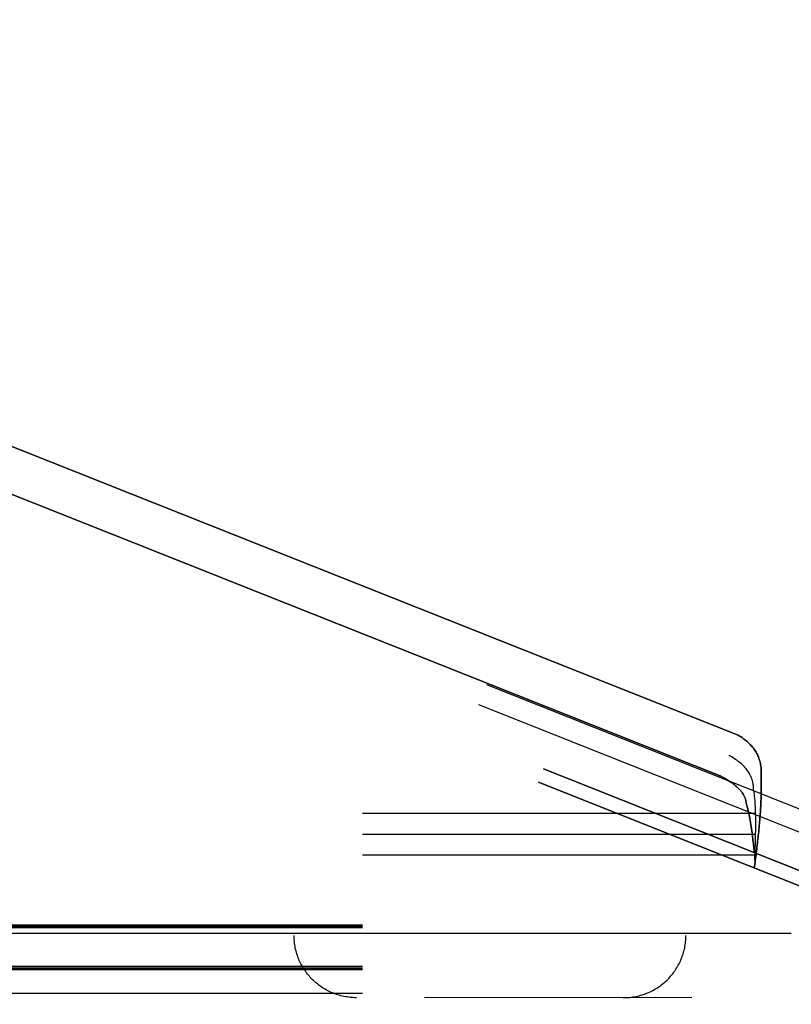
# Model space of a CAD drawing. Header units: millimetres. Extents: x -630 to 192, y -7 to 1615.
# Tile 184 of 249: x -490 to -466, y 1520 to 1551. Entities that reach past the tile are written whole.
import ezdxf

# ---------------------------------------------------------------- set-up
doc = ezdxf.new("R2010")
doc.units = ezdxf.units.MM
doc.header["$MEASUREMENT"] = 0
doc.layers.add('OVIDIO 160x80x72h', color=7, linetype='Continuous')

msp = doc.modelspace()

# ---------------------------------------------------------------- linework, layer by layer
at = {"layer": 'OVIDIO 160x80x72h', "extrusion": (0.202852, -0.108979, 0.973126)}
for points in [[(1126.147, 1420.555), (1126.147, 1259.899)], [(1126.147, 1259.899), (1126.147, 1420.555)], [(1125.851, 1420.555), (1125.851, 1259.899)], [(1125.556, 1420.555), (1125.556, 1259.899)], [(1125.556, 1259.899), (1125.556, 1420.555)], [(1123.721, 1269.409), (1123.721, 1279.401)], [(1123.13, 1279.401), (1123.13, 1269.409)], [(1122.539, 1279.401), (1122.539, 1269.409)]]:
    msp.add_lwpolyline(points, dxfattribs=at)
at = {"layer": 'OVIDIO 160x80x72h', "extrusion": (-0.114881, 0.045678, 0.992329)}
for points in [[(-1246.023, -905.966), (-1246.023, -1014.881)], [(-1245.335, -905.965), (-1245.335, -1014.881)], [(-1244.191, -905.312), (-1244.191, -1012.168)], [(-1244.191, -1012.168), (-1244.191, -905.312)], [(-1243.735, -1012.168), (-1243.735, -905.312)], [(-1243.735, -905.312), (-1243.735, -1012.168)]]:
    msp.add_lwpolyline(points, dxfattribs=at)
at = {"layer": 'OVIDIO 160x80x72h', "extrusion": (0.202866, -0.108989, 0.973122)}
for points in [[(1125.139, 1336.796), (1125.139, 1279.415)], [(1125.139, 1279.415), (1125.139, 1336.796)], [(1124.426, 1279.415), (1124.426, 1336.796)], [(1126.937, 1279.314), (1126.937, 1269.524)], [(1126.937, 1269.524), (1126.937, 1279.314)], [(1126.224, 1269.524), (1126.224, 1279.314)], [(1125.511, 1269.524), (1125.511, 1279.314)], [(1125.511, 1279.314), (1125.511, 1269.524)], [(1125.139, 1261.379), (1125.139, 1269.423)], [(1125.139, 1269.423), (1125.139, 1261.379)], [(1124.426, 1261.379), (1124.426, 1269.423)], [(1123.713, 1269.423), (1123.713, 1261.379)], [(1123.713, 1261.379), (1123.713, 1269.423)]]:
    msp.add_lwpolyline(points, dxfattribs=at)
at = {"layer": 'OVIDIO 160x80x72h', "extrusion": (0.202871, -0.108992, 0.973121)}
for points in [[(1123.711, 1279.42), (1123.711, 1336.801)], [(1123.711, 1336.801), (1123.711, 1279.42)]]:
    msp.add_lwpolyline(points, dxfattribs=at)
at = {"layer": 'OVIDIO 160x80x72h', "extrusion": (-0.058152, 0.986824, -0.150988)}
for points in [[(391.625, 913.241), (389.519, 918.635)], [(389.519, 918.635), (391.625, 913.241)], [(389.847, 918.763), (391.953, 913.369)]]:
    msp.add_lwpolyline(points, dxfattribs=at)
at = {"layer": 'OVIDIO 160x80x72h', "extrusion": (0.12261, 0.276089, 0.953279)}
for points in [[(1063.481, -944.96), (1063.481, -943.46)], [(1063.481, -943.46), (1063.481, -944.96)], [(1064.23, -943.46), (1064.23, -944.96)], [(1064.978, -943.46), (1064.978, -944.96)], [(1064.978, -944.96), (1064.978, -943.46)], [(1058.731, -943.46), (1058.731, -944.96)], [(1053.981, -944.96), (1053.981, -943.46)], [(1053.981, -943.46), (1053.981, -944.96)], [(1054.631, -943.46), (1054.631, -944.96)], [(1055.282, -944.96), (1055.282, -943.46)], [(1055.282, -943.46), (1055.282, -944.96)], [(1051.379, -943.46), (1051.379, -944.96)], [(1047.476, -943.46), (1047.476, -944.96)], [(1047.476, -944.96), (1047.476, -943.46)]]:
    msp.add_lwpolyline(points, dxfattribs=at)
at = {"layer": 'OVIDIO 160x80x72h', "extrusion": (0.046296, -0.021464, 0.998697)}
for points in [[(1191.843, 1107.331), (1191.843, 1117.373)], [(1190.357, 1107.364), (1190.357, 1117.413)]]:
    msp.add_lwpolyline(points, dxfattribs=at)
at = {"layer": 'OVIDIO 160x80x72h', "extrusion": (-0.058151, 0.986824, -0.150984)}
for points in [[(390.176, 918.886), (392.28, 913.494)], [(392.28, 913.494), (390.176, 918.886)]]:
    msp.add_lwpolyline(points, dxfattribs=at)
at = {"layer": 'OVIDIO 160x80x72h', "extrusion": (-0.058564, 0.985466, -0.159457)}
for points in [[(391.502, 925.839), (391.503, 925.837)], [(391.503, 925.837), (391.502, 925.839)]]:
    msp.add_lwpolyline(points, dxfattribs=at)
at = {"layer": 'OVIDIO 160x80x72h', "extrusion": (1, 0, 0)}
for points in [[(1535.339, 685.65), (1533.997, 688.333)], [(1533.038, 684.499), (1531.696, 687.183)], [(1529.395, 686.032), (1530.737, 683.349)], [(1524.487, 683.578), (1525.829, 680.895)], [(1522.251, 679.106), (1525.829, 680.895)], [(1525.829, 680.895), (1524.487, 683.578)], [(1524.487, 683.578), (1525.829, 680.895)], [(1525.829, 680.895), (1524.487, 683.578)], [(1525.158, 682.236), (1521.491, 680.403)], [(1524.889, 678.748), (1524.85, 678.729), (1524.809, 678.71), (1524.767, 678.692), (1524.725, 678.675), (1524.682, 678.659), (1524.638, 678.643), (1524.594, 678.629), (1524.549, 678.615), (1524.503, 678.603), (1524.457, 678.591), (1524.41, 678.581), (1524.363, 678.571), (1524.315, 678.563), (1524.266, 678.555), (1524.217, 678.549), (1524.168, 678.544), (1524.119, 678.541), (1524.069, 678.538), (1524.018, 678.537), (1523.968, 678.537), (1523.917, 678.538), (1523.867, 678.541), (1523.816, 678.545), (1523.765, 678.55), (1523.714, 678.557), (1523.663, 678.565), (1523.612, 678.574), (1523.562, 678.584), (1523.512, 678.596), (1523.462, 678.609), (1523.412, 678.624), (1523.363, 678.64), (1523.314, 678.657), (1523.265, 678.675), (1523.217, 678.694), (1523.17, 678.715), (1523.123, 678.737), (1523.077, 678.76), (1523.032, 678.784), (1522.987, 678.809), (1522.943, 678.836), (1522.9, 678.863), (1522.858, 678.892), (1522.817, 678.921), (1522.776, 678.951), (1522.737, 678.982), (1522.698, 679.014), (1522.661, 679.047), (1522.625, 679.08), (1522.589, 679.115), (1522.555, 679.149), (1522.521, 679.185), (1522.489, 679.221), (1522.458, 679.257), (1522.428, 679.294), (1522.399, 679.332), (1522.371, 679.37), (1522.344, 679.408), (1522.318, 679.447), (1522.294, 679.485), (1522.27, 679.524), (1522.248, 679.564), (1522.226, 679.603), (1522.206, 679.643)], [(1522.206, 679.643), (1522.226, 679.603), (1522.248, 679.564), (1522.27, 679.524), (1522.294, 679.485), (1522.318, 679.447), (1522.344, 679.408), (1522.371, 679.37), (1522.399, 679.332), (1522.428, 679.294), (1522.458, 679.257), (1522.489, 679.221), (1522.521, 679.185), (1522.555, 679.149), (1522.589, 679.115), (1522.625, 679.08), (1522.661, 679.047), (1522.698, 679.014), (1522.737, 678.982), (1522.776, 678.951), (1522.817, 678.921), (1522.858, 678.892), (1522.9, 678.863), (1522.943, 678.836), (1522.987, 678.809), (1523.032, 678.784), (1523.077, 678.76), (1523.123, 678.737), (1523.17, 678.715), (1523.217, 678.694), (1523.265, 678.675), (1523.314, 678.657), (1523.363, 678.64), (1523.412, 678.624), (1523.462, 678.609), (1523.512, 678.596), (1523.562, 678.584), (1523.612, 678.574), (1523.663, 678.565), (1523.714, 678.557), (1523.765, 678.55), (1523.816, 678.545), (1523.867, 678.541), (1523.917, 678.538), (1523.968, 678.537), (1524.018, 678.537), (1524.069, 678.538), (1524.119, 678.541), (1524.168, 678.544), (1524.217, 678.549), (1524.266, 678.555), (1524.315, 678.563), (1524.363, 678.571), (1524.41, 678.581), (1524.457, 678.591), (1524.503, 678.603), (1524.549, 678.615), (1524.594, 678.629), (1524.638, 678.643), (1524.682, 678.659), (1524.725, 678.675), (1524.767, 678.692), (1524.809, 678.71), (1524.85, 678.729), (1524.889, 678.748)], [(1524.487, 683.578), (1520.909, 681.789)], [(1523.995, 679.978), (1522.653, 682.661)], [(1522.161, 679.061), (1522.251, 679.106)], [(1522.251, 679.106), (1522.161, 679.061)], [(1522.161, 679.061), (1522.082, 679.022), (1522, 678.985), (1521.917, 678.949), (1521.833, 678.915), (1521.747, 678.882), (1521.659, 678.852), (1521.571, 678.823), (1521.481, 678.795), (1521.389, 678.77), (1521.297, 678.747), (1521.203, 678.726), (1521.108, 678.707), (1521.012, 678.69), (1520.915, 678.676), (1520.817, 678.664), (1520.719, 678.654), (1520.62, 678.647), (1520.52, 678.642), (1520.419, 678.639), (1520.318, 678.639), (1520.217, 678.642), (1520.116, 678.647), (1520.014, 678.655), (1519.912, 678.665), (1519.81, 678.679), (1519.709, 678.694), (1519.607, 678.713), (1519.506, 678.734), (1519.406, 678.757), (1519.306, 678.784), (1519.206, 678.813), (1519.108, 678.844), (1519.01, 678.878), (1518.913, 678.915), (1518.817, 678.954), (1518.723, 678.995), (1518.629, 679.039), (1518.537, 679.085), (1518.446, 679.133), (1518.357, 679.184), (1518.269, 679.237), (1518.183, 679.291), (1518.099, 679.348), (1518.016, 679.407), (1517.935, 679.467), (1517.856, 679.529), (1517.78, 679.593), (1517.705, 679.659), (1517.632, 679.726), (1517.561, 679.794), (1517.492, 679.864), (1517.425, 679.935), (1517.361, 680.007), (1517.298, 680.08), (1517.238, 680.154), (1517.18, 680.229), (1517.124, 680.305), (1517.071, 680.381), (1517.019, 680.458), (1516.97, 680.536), (1516.923, 680.614), (1516.878, 680.692), (1516.835, 680.771), (1516.795, 680.85)], [(1520.82, 681.744), (1522.161, 679.061)], [(1516.795, 680.85), (1516.835, 680.771), (1516.878, 680.692), (1516.923, 680.614), (1516.97, 680.536), (1517.019, 680.458), (1517.071, 680.381), (1517.124, 680.305), (1517.18, 680.229), (1517.238, 680.154), (1517.298, 680.08), (1517.361, 680.007), (1517.425, 679.935), (1517.492, 679.864), (1517.561, 679.794), (1517.632, 679.726), (1517.705, 679.659), (1517.78, 679.593), (1517.856, 679.529), (1517.935, 679.467), (1518.016, 679.407), (1518.099, 679.348), (1518.183, 679.291), (1518.269, 679.237), (1518.357, 679.184), (1518.446, 679.133), (1518.537, 679.085), (1518.629, 679.039), (1518.723, 678.995), (1518.817, 678.954), (1518.913, 678.915), (1519.01, 678.878), (1519.108, 678.844), (1519.206, 678.813), (1519.306, 678.784), (1519.406, 678.757), (1519.506, 678.734), (1519.607, 678.713), (1519.709, 678.694), (1519.81, 678.679), (1519.912, 678.665), (1520.014, 678.655), (1520.116, 678.647), (1520.217, 678.642), (1520.318, 678.639), (1520.419, 678.639), (1520.52, 678.642), (1520.62, 678.647), (1520.719, 678.654), (1520.817, 678.664), (1520.915, 678.676), (1521.012, 678.69), (1521.108, 678.707), (1521.203, 678.726), (1521.297, 678.747), (1521.389, 678.77), (1521.481, 678.795), (1521.571, 678.823), (1521.659, 678.852), (1521.747, 678.882), (1521.833, 678.915), (1521.917, 678.949), (1522, 678.985), (1522.082, 679.022), (1522.161, 679.061)], [(1522.161, 679.061), (1520.82, 681.744)], [(1521.267, 680.85), (1518.169, 679.301)], [(1520.909, 681.789), (1520.82, 681.744)], [(1520.82, 681.744), (1520.909, 681.789)], [(1519.478, 682.192), (1519.488, 682.172), (1519.499, 682.152), (1519.51, 682.133), (1519.522, 682.113), (1519.534, 682.094), (1519.547, 682.074), (1519.561, 682.055), (1519.574, 682.036), (1519.589, 682.018), (1519.604, 681.999), (1519.62, 681.981), (1519.636, 681.963), (1519.652, 681.945), (1519.67, 681.928), (1519.687, 681.911), (1519.706, 681.894), (1519.724, 681.877), (1519.744, 681.861), (1519.763, 681.846), (1519.783, 681.831), (1519.804, 681.816), (1519.825, 681.802), (1519.847, 681.788), (1519.869, 681.775), (1519.891, 681.762), (1519.914, 681.75), (1519.937, 681.739), (1519.96, 681.728), (1519.984, 681.718), (1520.008, 681.708), (1520.032, 681.699), (1520.056, 681.69), (1520.081, 681.682), (1520.106, 681.675), (1520.131, 681.669), (1520.156, 681.663), (1520.181, 681.657), (1520.207, 681.653), (1520.232, 681.649), (1520.257, 681.646), (1520.283, 681.643), (1520.308, 681.641), (1520.334, 681.64), (1520.359, 681.639), (1520.384, 681.639), (1520.409, 681.64), (1520.434, 681.641), (1520.459, 681.643), (1520.484, 681.645), (1520.508, 681.648), (1520.532, 681.652), (1520.556, 681.656), (1520.58, 681.661), (1520.604, 681.666), (1520.627, 681.672), (1520.65, 681.678), (1520.672, 681.685), (1520.694, 681.692), (1520.716, 681.7), (1520.738, 681.708), (1520.759, 681.716), (1520.779, 681.725), (1520.8, 681.735), (1520.82, 681.744)], [(1520.82, 681.744), (1520.8, 681.735), (1520.779, 681.725), (1520.759, 681.716), (1520.738, 681.708), (1520.716, 681.7), (1520.694, 681.692), (1520.672, 681.685), (1520.65, 681.678), (1520.627, 681.672), (1520.604, 681.666), (1520.58, 681.661), (1520.556, 681.656), (1520.532, 681.652), (1520.508, 681.648), (1520.484, 681.645), (1520.459, 681.643), (1520.434, 681.641), (1520.409, 681.64), (1520.384, 681.639), (1520.359, 681.639), (1520.334, 681.64), (1520.308, 681.641), (1520.283, 681.643), (1520.257, 681.646), (1520.232, 681.649), (1520.207, 681.653), (1520.181, 681.657), (1520.156, 681.663), (1520.131, 681.669), (1520.106, 681.675), (1520.081, 681.682), (1520.056, 681.69), (1520.032, 681.699), (1520.008, 681.708), (1519.984, 681.718), (1519.96, 681.728), (1519.937, 681.739), (1519.914, 681.75), (1519.891, 681.762), (1519.869, 681.775), (1519.847, 681.788), (1519.825, 681.802), (1519.804, 681.816), (1519.783, 681.831), (1519.763, 681.846), (1519.744, 681.861), (1519.724, 681.877), (1519.706, 681.894), (1519.687, 681.911), (1519.67, 681.928), (1519.652, 681.945), (1519.636, 681.963), (1519.62, 681.981), (1519.604, 681.999), (1519.589, 682.018), (1519.574, 682.036), (1519.561, 682.055), (1519.547, 682.074), (1519.534, 682.094), (1519.522, 682.113), (1519.51, 682.133), (1519.499, 682.152), (1519.488, 682.172), (1519.478, 682.192)], [(1520.133, 678.646), (1518.584, 681.744)]]:
    msp.add_lwpolyline(points, dxfattribs=at)
at = {"layer": 'OVIDIO 160x80x72h', "extrusion": (-0.058701, 0.984053, -0.167909)}
for points in [[(382.221, 934.728), (380.283, 940.185)], [(380.283, 940.185), (382.221, 934.728)], [(382.55, 934.845), (380.611, 940.301)]]:
    msp.add_lwpolyline(points, dxfattribs=at)
at = {"layer": 'OVIDIO 160x80x72h', "extrusion": (0.38691, 0.87123, -0.30209)}
for points in [[(1053.981, 1021.459), (1055.281, 1015.818), (1055.282, 1015.816)], [(1055.282, 1015.816), (1055.281, 1015.818), (1053.981, 1021.459)]]:
    msp.add_lwpolyline(points, dxfattribs=at)
at = {"layer": 'OVIDIO 160x80x72h', "extrusion": (0.925924, -0.315264, 0.208021)}
msp.add_lwpolyline([(1295.801, 859.965), (1294.518, 860.749)], dxfattribs=at)
at = {"layer": 'OVIDIO 160x80x72h', "extrusion": (0.947935, -0.180645, 0.262271)}
for points in [[(1411.732, 852.346), (1412.613, 851.133)], [(1412.613, 851.133), (1411.732, 852.346)], [(1412.613, 851.133), (1412.493, 851.299)]]:
    msp.add_lwpolyline(points, dxfattribs=at)
at = {"layer": 'OVIDIO 160x80x72h'}
for points in [[(-479.438, 1525.829), (-466.871, 1525.829)], [(-479.438, 1525.158), (-466.871, 1525.158)], [(-466.871, 1524.487), (-479.438, 1524.487)], [(-514.438, 1522.251), (-479.438, 1522.251)], [(-479.438, 1522.206), (-514.438, 1522.206)], [(-514.438, 1522.161), (-479.438, 1522.161)], [(-479.438, 1522.161), (-514.438, 1522.161)], [(-528.938, 1521.983), (-465.689, 1521.983)], [(-479.438, 1520.909), (-514.438, 1520.909)], [(-479.438, 1520.865), (-514.438, 1520.865)], [(-479.438, 1520.82), (-514.438, 1520.82)], [(-514.438, 1520.82), (-479.438, 1520.82)], [(-514.438, 1520.056), (-479.438, 1520.056)]]:
    msp.add_lwpolyline(points, dxfattribs=at)
at = {"layer": 'OVIDIO 160x80x72h', "extrusion": (-2.56846e-05, 1, 8.30777e-08)}
for points in [[(481.405, 679.867), (512.405, 679.967)], [(512.403, 680.676), (481.403, 680.576)], [(481.403, 680.576), (512.403, 680.676)], [(481.407, 679.158), (512.407, 679.258)], [(512.407, 679.258), (481.407, 679.158)], [(468.832, 680.777), (477.402, 680.805)], [(477.402, 680.805), (468.832, 680.777)], [(477.397, 682.392), (468.827, 682.364)], [(468.827, 682.364), (477.397, 682.392)]]:
    msp.add_lwpolyline(points, dxfattribs=at)
at = {"layer": 'OVIDIO 160x80x72h', "extrusion": (0.999995, -0.000995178, -0.002882)}
for points in [[(1524.252, 677.763), (1524.742, 679.181)], [(1524.742, 679.181), (1524.252, 677.763)], [(1523.7, 677.954), (1524.189, 679.372)], [(1523.609, 677.985), (1524.099, 679.403)], [(1524.099, 679.403), (1523.609, 677.985)], [(1522.364, 678.415), (1522.853, 679.833)], [(1522.853, 679.833), (1522.364, 678.415)], [(1522.289, 678.441), (1522.779, 679.859)], [(1521.66, 678.658), (1522.15, 680.076)]]:
    msp.add_lwpolyline(points, dxfattribs=at)
at = {"layer": 'OVIDIO 160x80x72h', "extrusion": (0.003049, 0.326394, 0.945229)}
for points in [[(495.668, -1215.224), (495.618, -1215.224), (495.568, -1215.223), (495.518, -1215.22), (495.468, -1215.216), (495.417, -1215.211), (495.367, -1215.204), (495.318, -1215.197), (495.268, -1215.188), (495.219, -1215.178), (495.17, -1215.166), (495.121, -1215.154), (495.073, -1215.14), (495.025, -1215.125), (494.978, -1215.108), (494.931, -1215.091), (494.885, -1215.073), (494.839, -1215.053), (494.794, -1215.033), (494.75, -1215.011), (494.706, -1214.988), (494.663, -1214.965), (494.621, -1214.94), (494.58, -1214.915), (494.539, -1214.889), (494.5, -1214.862), (494.461, -1214.834), (494.423, -1214.805), (494.386, -1214.776), (494.35, -1214.746), (494.315, -1214.715), (494.281, -1214.684), (494.248, -1214.652), (494.216, -1214.62), (494.184, -1214.587), (494.153, -1214.552), (494.122, -1214.517), (494.092, -1214.48), (494.063, -1214.443), (494.034, -1214.405), (494.006, -1214.366), (493.979, -1214.326), (493.953, -1214.285), (493.928, -1214.244), (493.903, -1214.201), (493.88, -1214.158), (493.857, -1214.114), (493.836, -1214.07), (493.815, -1214.025), (493.796, -1213.979), (493.778, -1213.932), (493.761, -1213.885), (493.745, -1213.838), (493.73, -1213.79), (493.716, -1213.741), (493.704, -1213.693), (493.693, -1213.644), (493.683, -1213.594), (493.674, -1213.544), (493.667, -1213.495), (493.661, -1213.445), (493.656, -1213.395), (493.652, -1213.344), (493.65, -1213.294), (493.648, -1213.244)], [(495.668, -1215.224), (495.624, -1215.224), (495.579, -1215.223), (495.534, -1215.221), (495.488, -1215.218), (495.443, -1215.214), (495.397, -1215.208), (495.35, -1215.202), (495.304, -1215.194), (495.257, -1215.186), (495.211, -1215.176), (495.164, -1215.165), (495.117, -1215.152), (495.07, -1215.139), (495.024, -1215.124), (494.977, -1215.108), (494.931, -1215.091), (494.884, -1215.073), (494.838, -1215.053), (494.793, -1215.032), (494.747, -1215.01), (494.703, -1214.987), (494.658, -1214.962), (494.614, -1214.936), (494.571, -1214.909), (494.528, -1214.881), (494.486, -1214.852), (494.444, -1214.821), (494.403, -1214.789), (494.363, -1214.757), (494.324, -1214.723), (494.286, -1214.688), (494.248, -1214.652), (494.212, -1214.616), (494.176, -1214.578), (494.142, -1214.54), (494.108, -1214.5), (494.076, -1214.46), (494.045, -1214.419), (494.014, -1214.378), (493.985, -1214.335), (493.957, -1214.292), (493.931, -1214.249), (493.905, -1214.205), (493.881, -1214.16), (493.858, -1214.116), (493.836, -1214.07), (493.816, -1214.025), (493.796, -1213.979), (493.778, -1213.933), (493.761, -1213.887), (493.746, -1213.84), (493.731, -1213.794), (493.718, -1213.747), (493.706, -1213.701), (493.695, -1213.654), (493.685, -1213.608), (493.677, -1213.561), (493.67, -1213.515), (493.663, -1213.469), (493.658, -1213.424), (493.654, -1213.378), (493.651, -1213.333), (493.649, -1213.289), (493.648, -1213.244)], [(493.648, -1213.244), (493.649, -1213.289), (493.651, -1213.333), (493.654, -1213.378), (493.658, -1213.424), (493.663, -1213.469), (493.67, -1213.515), (493.677, -1213.561), (493.685, -1213.608), (493.695, -1213.654), (493.706, -1213.701), (493.718, -1213.747), (493.731, -1213.794), (493.746, -1213.84), (493.761, -1213.887), (493.778, -1213.933), (493.796, -1213.979), (493.816, -1214.025), (493.836, -1214.07), (493.858, -1214.116), (493.881, -1214.16), (493.905, -1214.205), (493.931, -1214.249), (493.957, -1214.292), (493.985, -1214.335), (494.014, -1214.378), (494.045, -1214.419), (494.076, -1214.46), (494.108, -1214.5), (494.142, -1214.54), (494.176, -1214.578), (494.212, -1214.616), (494.248, -1214.652), (494.286, -1214.688), (494.324, -1214.723), (494.363, -1214.757), (494.403, -1214.789), (494.444, -1214.821), (494.486, -1214.852), (494.528, -1214.881), (494.571, -1214.909), (494.614, -1214.936), (494.658, -1214.962), (494.703, -1214.987), (494.747, -1215.01), (494.793, -1215.032), (494.838, -1215.053), (494.884, -1215.073), (494.931, -1215.091), (494.977, -1215.108), (495.024, -1215.124), (495.07, -1215.139), (495.117, -1215.152), (495.164, -1215.165), (495.211, -1215.176), (495.257, -1215.186), (495.304, -1215.194), (495.35, -1215.202), (495.397, -1215.208), (495.443, -1215.214), (495.488, -1215.218), (495.534, -1215.221), (495.579, -1215.223), (495.624, -1215.224), (495.668, -1215.224)], [(493.648, -1213.244), (493.649, -1213.289), (493.651, -1213.333), (493.654, -1213.378), (493.658, -1213.424), (493.663, -1213.469), (493.67, -1213.515), (493.677, -1213.561), (493.685, -1213.608), (493.695, -1213.654), (493.706, -1213.701), (493.718, -1213.747), (493.731, -1213.794), (493.746, -1213.84), (493.761, -1213.887), (493.778, -1213.933), (493.796, -1213.979), (493.816, -1214.025), (493.836, -1214.07), (493.858, -1214.116), (493.881, -1214.16), (493.905, -1214.205), (493.931, -1214.249), (493.957, -1214.292), (493.985, -1214.335), (494.014, -1214.378), (494.045, -1214.419), (494.076, -1214.46), (494.108, -1214.5), (494.142, -1214.54), (494.176, -1214.578), (494.212, -1214.616), (494.248, -1214.652), (494.286, -1214.688), (494.324, -1214.723), (494.363, -1214.757), (494.403, -1214.789), (494.444, -1214.821), (494.486, -1214.852), (494.528, -1214.881), (494.571, -1214.909), (494.614, -1214.936), (494.658, -1214.962), (494.703, -1214.987), (494.747, -1215.01), (494.793, -1215.032), (494.838, -1215.053), (494.884, -1215.073), (494.931, -1215.091), (494.977, -1215.108), (495.024, -1215.124), (495.07, -1215.139), (495.117, -1215.152), (495.164, -1215.165), (495.211, -1215.176), (495.257, -1215.186), (495.304, -1215.194), (495.35, -1215.202), (495.397, -1215.208), (495.443, -1215.214), (495.488, -1215.218), (495.534, -1215.221), (495.579, -1215.223), (495.624, -1215.224), (495.668, -1215.224)], [(495.668, -1215.224), (495.624, -1215.224), (495.579, -1215.223), (495.534, -1215.221), (495.488, -1215.218), (495.443, -1215.214), (495.397, -1215.208), (495.35, -1215.202), (495.304, -1215.194), (495.257, -1215.186), (495.211, -1215.176), (495.164, -1215.165), (495.117, -1215.152), (495.07, -1215.139), (495.024, -1215.124), (494.977, -1215.108), (494.931, -1215.091), (494.884, -1215.073), (494.838, -1215.053), (494.793, -1215.032), (494.747, -1215.01), (494.703, -1214.987), (494.658, -1214.962), (494.614, -1214.936), (494.571, -1214.909), (494.528, -1214.881), (494.486, -1214.852), (494.444, -1214.821), (494.403, -1214.789), (494.363, -1214.757), (494.324, -1214.723), (494.286, -1214.688), (494.248, -1214.652), (494.212, -1214.616), (494.176, -1214.578), (494.142, -1214.54), (494.108, -1214.5), (494.076, -1214.46), (494.045, -1214.419), (494.014, -1214.378), (493.985, -1214.335), (493.957, -1214.292), (493.931, -1214.249), (493.905, -1214.205), (493.881, -1214.16), (493.858, -1214.116), (493.836, -1214.07), (493.816, -1214.025), (493.796, -1213.979), (493.778, -1213.933), (493.761, -1213.887), (493.746, -1213.84), (493.731, -1213.794), (493.718, -1213.747), (493.706, -1213.701), (493.695, -1213.654), (493.685, -1213.608), (493.677, -1213.561), (493.67, -1213.515), (493.663, -1213.469), (493.658, -1213.424), (493.654, -1213.378), (493.651, -1213.333), (493.649, -1213.289), (493.648, -1213.244)], [(491.618, -1210.178), (491.662, -1210.178), (491.707, -1210.179), (491.752, -1210.181), (491.798, -1210.185), (491.844, -1210.189), (491.89, -1210.195), (491.936, -1210.202), (491.982, -1210.21), (492.029, -1210.219), (492.076, -1210.229), (492.122, -1210.241), (492.169, -1210.254), (492.216, -1210.268), (492.263, -1210.284), (492.309, -1210.301), (492.356, -1210.319), (492.402, -1210.339), (492.448, -1210.36), (492.494, -1210.382), (492.539, -1210.405), (492.584, -1210.43), (492.628, -1210.456), (492.672, -1210.483), (492.716, -1210.512), (492.759, -1210.542), (492.801, -1210.573), (492.842, -1210.605), (492.883, -1210.639), (492.923, -1210.673), (492.962, -1210.709), (493.001, -1210.746), (493.038, -1210.784), (493.075, -1210.822), (493.11, -1210.862), (493.145, -1210.903), (493.178, -1210.945), (493.211, -1210.987), (493.242, -1211.03), (493.272, -1211.075), (493.301, -1211.119), (493.329, -1211.165), (493.356, -1211.211), (493.382, -1211.257), (493.406, -1211.304), (493.429, -1211.352), (493.451, -1211.4), (493.471, -1211.448), (493.491, -1211.496), (493.509, -1211.545), (493.526, -1211.594), (493.541, -1211.643), (493.556, -1211.692), (493.569, -1211.742), (493.581, -1211.791), (493.592, -1211.84), (493.602, -1211.889), (493.61, -1211.938), (493.618, -1211.987), (493.624, -1212.035), (493.629, -1212.084), (493.633, -1212.132), (493.636, -1212.18), (493.638, -1212.227), (493.639, -1212.274)], [(493.639, -1212.274), (493.638, -1212.227), (493.636, -1212.18), (493.633, -1212.132), (493.629, -1212.084), (493.624, -1212.035), (493.618, -1211.987), (493.61, -1211.938), (493.602, -1211.889), (493.592, -1211.84), (493.581, -1211.791), (493.569, -1211.742), (493.556, -1211.692), (493.541, -1211.643), (493.526, -1211.594), (493.509, -1211.545), (493.491, -1211.496), (493.471, -1211.448), (493.451, -1211.4), (493.429, -1211.352), (493.406, -1211.304), (493.382, -1211.257), (493.356, -1211.211), (493.329, -1211.165), (493.301, -1211.119), (493.272, -1211.075), (493.242, -1211.03), (493.211, -1210.987), (493.178, -1210.945), (493.145, -1210.903), (493.11, -1210.862), (493.075, -1210.822), (493.038, -1210.784), (493.001, -1210.746), (492.962, -1210.709), (492.923, -1210.673), (492.883, -1210.639), (492.842, -1210.605), (492.801, -1210.573), (492.759, -1210.542), (492.716, -1210.512), (492.672, -1210.483), (492.628, -1210.456), (492.584, -1210.43), (492.539, -1210.405), (492.494, -1210.382), (492.448, -1210.36), (492.402, -1210.339), (492.356, -1210.319), (492.309, -1210.301), (492.263, -1210.284), (492.216, -1210.268), (492.169, -1210.254), (492.122, -1210.241), (492.076, -1210.229), (492.029, -1210.219), (491.982, -1210.21), (491.936, -1210.202), (491.89, -1210.195), (491.844, -1210.189), (491.798, -1210.185), (491.752, -1210.181), (491.707, -1210.179), (491.662, -1210.178), (491.618, -1210.178)], [(493.634, -1211.756), (493.633, -1211.709), (493.631, -1211.662), (493.628, -1211.614), (493.624, -1211.566), (493.619, -1211.518), (493.612, -1211.469), (493.605, -1211.42), (493.597, -1211.371), (493.587, -1211.322), (493.576, -1211.273), (493.564, -1211.224), (493.551, -1211.175), (493.536, -1211.125), (493.521, -1211.076), (493.504, -1211.027), (493.486, -1210.979), (493.466, -1210.93), (493.446, -1210.882), (493.424, -1210.834), (493.401, -1210.786), (493.376, -1210.739), (493.351, -1210.693), (493.324, -1210.647), (493.296, -1210.601), (493.267, -1210.557), (493.237, -1210.513), (493.206, -1210.469), (493.173, -1210.427), (493.14, -1210.385), (493.105, -1210.344), (493.07, -1210.305), (493.033, -1210.266), (492.996, -1210.228), (492.957, -1210.191), (492.918, -1210.155), (492.878, -1210.121), (492.837, -1210.087), (492.796, -1210.055), (492.754, -1210.024), (492.711, -1209.994), (492.667, -1209.965), (492.623, -1209.938), (492.579, -1209.912), (492.534, -1209.887), (492.488, -1209.864), (492.443, -1209.842), (492.397, -1209.821), (492.35, -1209.801), (492.304, -1209.783), (492.257, -1209.766), (492.211, -1209.75), (492.164, -1209.736), (492.117, -1209.723), (492.07, -1209.711), (492.024, -1209.701), (491.977, -1209.692), (491.931, -1209.684), (491.884, -1209.677), (491.838, -1209.671), (491.793, -1209.667), (491.747, -1209.663), (491.702, -1209.661), (491.657, -1209.66), (491.613, -1209.66)], [(491.613, -1209.66), (491.657, -1209.66), (491.702, -1209.661), (491.747, -1209.663), (491.793, -1209.667), (491.838, -1209.671), (491.884, -1209.677), (491.931, -1209.684), (491.977, -1209.692), (492.024, -1209.701), (492.07, -1209.711), (492.117, -1209.723), (492.164, -1209.736), (492.211, -1209.75), (492.257, -1209.766), (492.304, -1209.783), (492.35, -1209.801), (492.397, -1209.821), (492.443, -1209.842), (492.488, -1209.864), (492.534, -1209.887), (492.579, -1209.912), (492.623, -1209.938), (492.667, -1209.965), (492.711, -1209.994), (492.754, -1210.024), (492.796, -1210.055), (492.837, -1210.087), (492.878, -1210.121), (492.918, -1210.155), (492.957, -1210.191), (492.996, -1210.228), (493.033, -1210.266), (493.07, -1210.305), (493.105, -1210.344), (493.14, -1210.385), (493.173, -1210.427), (493.206, -1210.469), (493.237, -1210.513), (493.267, -1210.557), (493.296, -1210.601), (493.324, -1210.647), (493.351, -1210.693), (493.376, -1210.739), (493.401, -1210.786), (493.424, -1210.834), (493.446, -1210.882), (493.466, -1210.93), (493.486, -1210.979), (493.504, -1211.027), (493.521, -1211.076), (493.536, -1211.125), (493.551, -1211.175), (493.564, -1211.224), (493.576, -1211.273), (493.587, -1211.322), (493.597, -1211.371), (493.605, -1211.42), (493.612, -1211.469), (493.619, -1211.518), (493.624, -1211.566), (493.628, -1211.614), (493.631, -1211.662), (493.633, -1211.709), (493.634, -1211.756)], [(481.069, -1212.398), (481.07, -1212.351), (481.071, -1212.304), (481.073, -1212.256), (481.076, -1212.208), (481.08, -1212.16), (481.085, -1212.111), (481.092, -1212.062), (481.099, -1212.013), (481.108, -1211.964), (481.118, -1211.914), (481.129, -1211.865), (481.141, -1211.815), (481.154, -1211.766), (481.169, -1211.717), (481.185, -1211.667), (481.202, -1211.618), (481.221, -1211.569), (481.24, -1211.521), (481.261, -1211.472), (481.283, -1211.424), (481.307, -1211.377), (481.331, -1211.33), (481.357, -1211.283), (481.384, -1211.237), (481.412, -1211.192), (481.442, -1211.147), (481.472, -1211.104), (481.504, -1211.06), (481.536, -1211.018), (481.57, -1210.977), (481.605, -1210.936), (481.64, -1210.897), (481.677, -1210.858), (481.715, -1210.82), (481.753, -1210.784), (481.793, -1210.748), (481.833, -1210.714), (481.874, -1210.681), (481.915, -1210.649), (481.957, -1210.619), (482, -1210.589), (482.044, -1210.561), (482.088, -1210.534), (482.132, -1210.508), (482.177, -1210.484), (482.222, -1210.461), (482.268, -1210.439), (482.314, -1210.419), (482.36, -1210.4), (482.406, -1210.382), (482.452, -1210.365), (482.499, -1210.35), (482.545, -1210.336), (482.592, -1210.323), (482.638, -1210.312), (482.685, -1210.302), (482.731, -1210.293), (482.777, -1210.285), (482.823, -1210.279), (482.869, -1210.273), (482.914, -1210.269), (482.959, -1210.266), (483.004, -1210.264), (483.048, -1210.263)], [(483.048, -1210.263), (483.004, -1210.264), (482.959, -1210.266), (482.914, -1210.269), (482.869, -1210.273), (482.823, -1210.279), (482.777, -1210.285), (482.731, -1210.293), (482.685, -1210.302), (482.638, -1210.312), (482.592, -1210.323), (482.545, -1210.336), (482.499, -1210.35), (482.452, -1210.365), (482.406, -1210.382), (482.36, -1210.4), (482.314, -1210.419), (482.268, -1210.439), (482.222, -1210.461), (482.177, -1210.484), (482.132, -1210.508), (482.088, -1210.534), (482.044, -1210.561), (482, -1210.589), (481.957, -1210.619), (481.915, -1210.649), (481.874, -1210.681), (481.833, -1210.714), (481.793, -1210.748), (481.753, -1210.784), (481.715, -1210.82), (481.677, -1210.858), (481.64, -1210.897), (481.605, -1210.936), (481.57, -1210.977), (481.536, -1211.018), (481.504, -1211.06), (481.472, -1211.104), (481.442, -1211.147), (481.412, -1211.192), (481.384, -1211.237), (481.357, -1211.283), (481.331, -1211.33), (481.307, -1211.377), (481.283, -1211.424), (481.261, -1211.472), (481.24, -1211.521), (481.221, -1211.569), (481.202, -1211.618), (481.185, -1211.667), (481.169, -1211.717), (481.154, -1211.766), (481.141, -1211.815), (481.129, -1211.865), (481.118, -1211.914), (481.108, -1211.964), (481.099, -1212.013), (481.092, -1212.062), (481.085, -1212.111), (481.08, -1212.16), (481.076, -1212.208), (481.073, -1212.256), (481.071, -1212.304), (481.07, -1212.351), (481.069, -1212.398)], [(483.043, -1209.745), (482.999, -1209.746), (482.954, -1209.748), (482.909, -1209.751), (482.864, -1209.755), (482.818, -1209.761), (482.772, -1209.767), (482.726, -1209.775), (482.68, -1209.784), (482.633, -1209.794), (482.587, -1209.805), (482.54, -1209.818), (482.494, -1209.832), (482.447, -1209.847), (482.401, -1209.864), (482.355, -1209.882), (482.309, -1209.901), (482.263, -1209.921), (482.217, -1209.943), (482.172, -1209.966), (482.127, -1209.99), (482.083, -1210.016), (482.039, -1210.043), (481.995, -1210.071), (481.952, -1210.101), (481.91, -1210.131), (481.868, -1210.163), (481.828, -1210.196), (481.787, -1210.231), (481.748, -1210.266), (481.71, -1210.302), (481.672, -1210.34), (481.635, -1210.379), (481.6, -1210.418), (481.565, -1210.459), (481.531, -1210.5), (481.498, -1210.542), (481.467, -1210.586), (481.436, -1210.63), (481.407, -1210.674), (481.379, -1210.719), (481.352, -1210.765), (481.326, -1210.812), (481.302, -1210.859), (481.278, -1210.906), (481.256, -1210.954), (481.235, -1211.003), (481.215, -1211.051), (481.197, -1211.1), (481.18, -1211.149), (481.164, -1211.199), (481.149, -1211.248), (481.136, -1211.298), (481.124, -1211.347), (481.112, -1211.396), (481.103, -1211.446), (481.094, -1211.495), (481.086, -1211.544), (481.08, -1211.593), (481.075, -1211.642), (481.071, -1211.69), (481.067, -1211.738), (481.065, -1211.786), (481.064, -1211.834), (481.064, -1211.88)], [(481.064, -1211.88), (481.064, -1211.834), (481.065, -1211.786), (481.067, -1211.738), (481.071, -1211.69), (481.075, -1211.642), (481.08, -1211.593), (481.086, -1211.544), (481.094, -1211.495), (481.103, -1211.446), (481.112, -1211.396), (481.124, -1211.347), (481.136, -1211.298), (481.149, -1211.248), (481.164, -1211.199), (481.18, -1211.149), (481.197, -1211.1), (481.215, -1211.051), (481.235, -1211.003), (481.256, -1210.954), (481.278, -1210.906), (481.302, -1210.859), (481.326, -1210.812), (481.352, -1210.765), (481.379, -1210.719), (481.407, -1210.674), (481.436, -1210.63), (481.467, -1210.586), (481.498, -1210.542), (481.531, -1210.5), (481.565, -1210.459), (481.6, -1210.418), (481.635, -1210.379), (481.672, -1210.34), (481.71, -1210.302), (481.748, -1210.266), (481.787, -1210.231), (481.828, -1210.196), (481.868, -1210.163), (481.91, -1210.131), (481.952, -1210.101), (481.995, -1210.071), (482.039, -1210.043), (482.083, -1210.016), (482.127, -1209.99), (482.172, -1209.966), (482.217, -1209.943), (482.263, -1209.921), (482.309, -1209.901), (482.355, -1209.882), (482.401, -1209.864), (482.447, -1209.847), (482.494, -1209.832), (482.54, -1209.818), (482.587, -1209.805), (482.633, -1209.794), (482.68, -1209.784), (482.726, -1209.775), (482.772, -1209.767), (482.818, -1209.761), (482.864, -1209.755), (482.909, -1209.751), (482.954, -1209.748), (482.999, -1209.746), (483.043, -1209.745)]]:
    msp.add_lwpolyline(points, dxfattribs=at)
at = {"layer": 'OVIDIO 160x80x72h', "extrusion": (0.999999, 0.001021, -0.000352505)}
for points in [[(1524.795, 679.883), (1522.4, 680.71)], [(1522.4, 681.503), (1525.04, 680.592)], [(1525.04, 680.592), (1522.4, 681.503)], [(1524.55, 679.174), (1522.4, 679.916)], [(1522.4, 679.916), (1524.55, 679.174)], [(1522.413, 680.746), (1523.575, 680.345)], [(1523.82, 681.054), (1522.413, 681.539)], [(1522.413, 681.539), (1523.82, 681.054)], [(1522.413, 679.953), (1523.33, 679.636)], [(1523.33, 679.636), (1522.413, 679.953)]]:
    msp.add_lwpolyline(points, dxfattribs=at)
at = {"layer": 'OVIDIO 160x80x72h', "extrusion": (0, 1, 0)}
for points in [[(528.938, 682.102), (465.689, 682.102)], [(465.689, 682.102), (528.938, 682.102)], [(528.938, 681.431), (465.689, 681.431)], [(465.689, 681.431), (528.938, 681.431)]]:
    msp.add_lwpolyline(points, dxfattribs=at)
at = {"layer": 'OVIDIO 160x80x72h', "extrusion": (-5.03618e-08, 1, -1.557e-05)}
for points in [[(479.443, 680.145), (479.438, 681.732)], [(479.438, 681.732), (479.443, 680.145)], [(478.856, 680.631), (478.851, 682.218)], [(467.452, 682.181), (467.458, 680.594)]]:
    msp.add_lwpolyline(points, dxfattribs=at)
at = {"layer": 'OVIDIO 160x80x72h', "extrusion": (0.003235, 1.55701e-05, 0.999995)}
for points in [[(-479.641, 1519.914), (-479.691, 1519.914), (-479.741, 1519.916), (-479.791, 1519.919), (-479.841, 1519.924), (-479.891, 1519.929), (-479.941, 1519.936), (-479.991, 1519.945), (-480.041, 1519.954), (-480.09, 1519.965), (-480.139, 1519.977), (-480.187, 1519.99), (-480.235, 1520.004), (-480.283, 1520.02), (-480.33, 1520.036), (-480.377, 1520.054), (-480.423, 1520.073), (-480.468, 1520.093), (-480.513, 1520.114), (-480.557, 1520.136), (-480.6, 1520.159), (-480.643, 1520.183), (-480.685, 1520.208), (-480.726, 1520.234), (-480.766, 1520.26), (-480.805, 1520.288), (-480.844, 1520.316), (-480.881, 1520.345), (-480.918, 1520.375), (-480.954, 1520.405), (-480.988, 1520.436), (-481.022, 1520.467), (-481.055, 1520.499), (-481.087, 1520.532), (-481.119, 1520.566), (-481.149, 1520.601), (-481.18, 1520.636), (-481.209, 1520.673), (-481.238, 1520.711), (-481.267, 1520.749), (-481.294, 1520.788), (-481.321, 1520.828), (-481.347, 1520.87), (-481.371, 1520.911), (-481.395, 1520.954), (-481.418, 1520.997), (-481.441, 1521.041), (-481.462, 1521.086), (-481.482, 1521.132), (-481.5, 1521.178), (-481.518, 1521.224), (-481.535, 1521.271), (-481.55, 1521.319), (-481.565, 1521.367), (-481.578, 1521.416), (-481.59, 1521.465), (-481.6, 1521.514), (-481.61, 1521.563), (-481.618, 1521.613), (-481.625, 1521.663), (-481.631, 1521.713), (-481.635, 1521.763), (-481.638, 1521.813), (-481.64, 1521.864), (-481.641, 1521.914)], [(-471.071, 1519.914), (-471.021, 1519.915), (-470.97, 1519.916), (-470.92, 1519.92), (-470.87, 1519.924), (-470.82, 1519.93), (-470.77, 1519.937), (-470.72, 1519.945), (-470.671, 1519.954), (-470.622, 1519.965), (-470.573, 1519.977), (-470.524, 1519.99), (-470.476, 1520.004), (-470.428, 1520.02), (-470.381, 1520.037), (-470.335, 1520.054), (-470.289, 1520.073), (-470.243, 1520.093), (-470.198, 1520.114), (-470.154, 1520.136), (-470.111, 1520.159), (-470.068, 1520.183), (-470.027, 1520.208), (-469.986, 1520.234), (-469.945, 1520.261), (-469.906, 1520.288), (-469.868, 1520.316), (-469.83, 1520.345), (-469.794, 1520.375), (-469.758, 1520.405), (-469.723, 1520.436), (-469.689, 1520.468), (-469.657, 1520.5), (-469.624, 1520.533), (-469.593, 1520.566), (-469.562, 1520.601), (-469.532, 1520.637), (-469.502, 1520.673), (-469.473, 1520.711), (-469.445, 1520.749), (-469.417, 1520.789), (-469.391, 1520.829), (-469.365, 1520.87), (-469.34, 1520.912), (-469.316, 1520.954), (-469.293, 1520.998), (-469.271, 1521.042), (-469.25, 1521.086), (-469.23, 1521.132), (-469.211, 1521.178), (-469.193, 1521.225), (-469.177, 1521.272), (-469.161, 1521.319), (-469.147, 1521.368), (-469.134, 1521.416), (-469.122, 1521.465), (-469.111, 1521.514), (-469.102, 1521.564), (-469.093, 1521.613), (-469.087, 1521.663), (-469.081, 1521.713), (-469.076, 1521.764), (-469.073, 1521.814), (-469.071, 1521.864), (-469.071, 1521.914)]]:
    msp.add_lwpolyline(points, dxfattribs=at)
at = {"layer": 'OVIDIO 160x80x72h', "extrusion": (-5.03619e-08, 1, -1.557e-05)}
for points in [[(466.868, 681.691), (466.873, 680.104)], [(466.873, 680.104), (466.868, 681.691)], [(468.866, 682.388), (468.871, 680.801)], [(468.871, 680.801), (468.866, 682.388)]]:
    msp.add_lwpolyline(points, dxfattribs=at)
at = {"layer": 'OVIDIO 160x80x72h', "extrusion": (-5.03619e-08, 1, -1.55701e-05)}
for points in [[(477.436, 682.416), (477.441, 680.829)], [(477.441, 680.829), (477.436, 682.416)]]:
    msp.add_lwpolyline(points, dxfattribs=at)
at = {"layer": 'OVIDIO 160x80x72h', "extrusion": (1.53093e-05, 0, 1)}
msp.add_lwpolyline([(-477.449, 1519.924), (-468.879, 1519.925)], dxfattribs=at)
at = {"layer": 'OVIDIO 160x80x72h', "extrusion": (1, 0, -1.53089e-05)}
msp.add_lwpolyline([(1519.924, 682.371), (1519.924, 680.784)], dxfattribs=at)
at = {"layer": 'OVIDIO 160x80x72h'}
for points in [[(-567.432, 1568.115, 667.629), (-566.741, 1567.84, 667.722), (-467.395, 1528.339, 681.041)], [(-467.395, 1528.339, 681.041), (-566.741, 1567.84, 667.722), (-567.432, 1568.115, 667.629)], [(-568.013, 1566.808, 668.082), (-567.321, 1566.533, 668.175), (-467.975, 1527.032, 681.494)], [(-467.975, 1527.032, 681.494), (-567.321, 1566.533, 668.175), (-568.013, 1566.808, 668.082)], [(-467.395, 1528.339, 681.041), (-467.363, 1528.319, 681.025), (-467.331, 1528.299, 681.008), (-467.3, 1528.279, 680.99), (-467.269, 1528.257, 680.971), (-467.239, 1528.236, 680.95), (-467.209, 1528.213, 680.929), (-467.179, 1528.191, 680.906), (-467.149, 1528.167, 680.882), (-467.12, 1528.143, 680.857), (-467.092, 1528.118, 680.831), (-467.063, 1528.092, 680.804), (-467.036, 1528.065, 680.776), (-467.008, 1528.038, 680.746), (-466.982, 1528.01, 680.716), (-466.956, 1527.981, 680.684), (-466.931, 1527.951, 680.652), (-466.906, 1527.92, 680.618), (-466.882, 1527.888, 680.583), (-466.86, 1527.856, 680.548), (-466.838, 1527.822, 680.511), (-466.817, 1527.787, 680.474), (-466.797, 1527.751, 680.436), (-466.778, 1527.714, 680.398), (-466.761, 1527.676, 680.359), (-466.744, 1527.638, 680.319), (-466.729, 1527.598, 680.279), (-466.715, 1527.557, 680.238), (-466.703, 1527.515, 680.198), (-466.692, 1527.473, 680.157), (-466.682, 1527.429, 680.116), (-466.673, 1527.385, 680.076), (-466.666, 1527.341, 680.036), (-466.66, 1527.296, 679.996), (-466.656, 1527.25, 679.957), (-466.653, 1527.204, 679.918), (-466.652, 1527.158, 679.88), (-466.651, 1527.11, 679.842), (-466.653, 1527.062, 679.805), (-466.655, 1527.014, 679.768), (-466.659, 1526.964, 679.731)], [(-466.659, 1526.964, 679.731), (-466.655, 1527.014, 679.768), (-466.653, 1527.062, 679.805), (-466.651, 1527.11, 679.842), (-466.652, 1527.158, 679.88), (-466.653, 1527.204, 679.918), (-466.656, 1527.25, 679.957), (-466.66, 1527.296, 679.996), (-466.666, 1527.341, 680.036), (-466.673, 1527.385, 680.076), (-466.682, 1527.429, 680.116), (-466.692, 1527.473, 680.157), (-466.703, 1527.515, 680.198), (-466.715, 1527.557, 680.238), (-466.729, 1527.598, 680.279), (-466.744, 1527.638, 680.319), (-466.761, 1527.676, 680.359), (-466.778, 1527.714, 680.398), (-466.797, 1527.751, 680.436), (-466.817, 1527.787, 680.474), (-466.838, 1527.822, 680.511), (-466.86, 1527.856, 680.548), (-466.882, 1527.888, 680.583), (-466.906, 1527.92, 680.618), (-466.931, 1527.951, 680.652), (-466.956, 1527.981, 680.684), (-466.982, 1528.01, 680.716), (-467.008, 1528.038, 680.746), (-467.036, 1528.065, 680.776), (-467.063, 1528.092, 680.804), (-467.092, 1528.118, 680.831), (-467.12, 1528.143, 680.857), (-467.149, 1528.167, 680.882), (-467.179, 1528.191, 680.906), (-467.209, 1528.213, 680.929), (-467.239, 1528.236, 680.95), (-467.269, 1528.257, 680.971), (-467.3, 1528.279, 680.99), (-467.331, 1528.299, 681.008), (-467.363, 1528.319, 681.025), (-467.395, 1528.339, 681.041)], [(-466.898, 1526.561, 680.316), (-466.897, 1526.585, 680.333), (-466.897, 1526.608, 680.35), (-466.898, 1526.631, 680.366), (-466.899, 1526.654, 680.383), (-466.9, 1526.676, 680.401), (-466.902, 1526.699, 680.418), (-466.904, 1526.721, 680.435), (-466.907, 1526.743, 680.453), (-466.91, 1526.765, 680.47), (-466.914, 1526.787, 680.488), (-466.919, 1526.809, 680.505), (-466.923, 1526.83, 680.523), (-466.934, 1526.873, 680.558), (-466.947, 1526.914, 680.594), (-466.961, 1526.955, 680.629), (-466.977, 1526.995, 680.665), (-466.995, 1527.034, 680.7), (-467.014, 1527.073, 680.735), (-467.035, 1527.111, 680.77), (-467.058, 1527.148, 680.804), (-467.082, 1527.184, 680.838), (-467.108, 1527.219, 680.871), (-467.135, 1527.254, 680.903), (-467.164, 1527.288, 680.935), (-467.194, 1527.321, 680.966), (-467.225, 1527.353, 680.996), (-467.257, 1527.384, 681.025), (-467.291, 1527.415, 681.053), (-467.326, 1527.445, 681.081), (-467.362, 1527.474, 681.107), (-467.399, 1527.503, 681.131), (-467.437, 1527.531, 681.155), (-467.477, 1527.558, 681.177), (-467.517, 1527.585, 681.198), (-467.557, 1527.611, 681.218), (-467.599, 1527.637, 681.236), (-467.641, 1527.662, 681.252), (-467.663, 1527.674, 681.26), (-467.685, 1527.686, 681.267)], [(-467.975, 1527.032, 681.494), (-467.934, 1527.011, 681.487), (-467.895, 1526.991, 681.478), (-467.856, 1526.97, 681.469), (-467.819, 1526.949, 681.459), (-467.782, 1526.928, 681.448), (-467.747, 1526.907, 681.436), (-467.713, 1526.886, 681.424), (-467.679, 1526.865, 681.411), (-467.647, 1526.844, 681.398), (-467.616, 1526.823, 681.384), (-467.585, 1526.802, 681.37), (-467.556, 1526.78, 681.355), (-467.527, 1526.759, 681.34), (-467.5, 1526.737, 681.324), (-467.474, 1526.716, 681.309), (-467.448, 1526.694, 681.293), (-467.424, 1526.672, 681.277), (-467.401, 1526.65, 681.26), (-467.378, 1526.628, 681.244), (-467.357, 1526.606, 681.227), (-467.337, 1526.584, 681.21), (-467.317, 1526.561, 681.193), (-467.299, 1526.539, 681.176), (-467.282, 1526.517, 681.159), (-467.266, 1526.494, 681.142), (-467.25, 1526.472, 681.125), (-467.236, 1526.449, 681.109), (-467.222, 1526.426, 681.092), (-467.21, 1526.404, 681.075), (-467.199, 1526.381, 681.058), (-467.188, 1526.359, 681.042), (-467.179, 1526.336, 681.026), (-467.17, 1526.314, 681.009), (-467.163, 1526.291, 680.993), (-467.156, 1526.269, 680.978), (-467.151, 1526.246, 680.962), (-467.146, 1526.224, 680.947), (-467.142, 1526.202, 680.932), (-467.139, 1526.18, 680.917), (-467.137, 1526.158, 680.902)], [(-467.137, 1526.158, 680.902), (-467.139, 1526.18, 680.917), (-467.142, 1526.202, 680.932), (-467.146, 1526.224, 680.947), (-467.151, 1526.246, 680.962), (-467.156, 1526.269, 680.978), (-467.163, 1526.291, 680.993), (-467.17, 1526.314, 681.009), (-467.179, 1526.336, 681.026), (-467.188, 1526.359, 681.042), (-467.199, 1526.381, 681.058), (-467.21, 1526.404, 681.075), (-467.222, 1526.426, 681.092), (-467.236, 1526.449, 681.109), (-467.25, 1526.472, 681.125), (-467.266, 1526.494, 681.142), (-467.282, 1526.517, 681.159), (-467.299, 1526.539, 681.176), (-467.317, 1526.561, 681.193), (-467.337, 1526.584, 681.21), (-467.357, 1526.606, 681.227), (-467.378, 1526.628, 681.244), (-467.401, 1526.65, 681.26), (-467.424, 1526.672, 681.277), (-467.448, 1526.694, 681.293), (-467.474, 1526.716, 681.309), (-467.5, 1526.737, 681.324), (-467.527, 1526.759, 681.34), (-467.556, 1526.78, 681.355), (-467.585, 1526.802, 681.37), (-467.616, 1526.823, 681.384), (-467.647, 1526.844, 681.398), (-467.679, 1526.865, 681.411), (-467.713, 1526.886, 681.424), (-467.747, 1526.907, 681.436), (-467.782, 1526.928, 681.448), (-467.819, 1526.949, 681.459), (-467.856, 1526.97, 681.469), (-467.895, 1526.991, 681.478), (-467.934, 1527.011, 681.487), (-467.975, 1527.032, 681.494)], [(-466.659, 1526.964, 679.731), (-466.657, 1526.912, 679.697), (-466.656, 1526.858, 679.663), (-466.655, 1526.804, 679.63), (-466.654, 1526.75, 679.598), (-466.653, 1526.694, 679.568), (-466.653, 1526.639, 679.538), (-466.653, 1526.582, 679.509), (-466.654, 1526.525, 679.482), (-466.655, 1526.468, 679.455), (-466.656, 1526.41, 679.43), (-466.658, 1526.352, 679.406), (-466.66, 1526.293, 679.382), (-466.662, 1526.234, 679.36), (-466.664, 1526.174, 679.339), (-466.667, 1526.114, 679.319), (-466.67, 1526.054, 679.301), (-466.674, 1525.993, 679.283), (-466.677, 1525.932, 679.267), (-466.681, 1525.871, 679.252), (-466.686, 1525.81, 679.238), (-466.69, 1525.748, 679.225), (-466.695, 1525.686, 679.213), (-466.7, 1525.624, 679.203), (-466.705, 1525.561, 679.194), (-466.711, 1525.499, 679.186), (-466.717, 1525.436, 679.179), (-466.722, 1525.373, 679.173), (-466.728, 1525.311, 679.169), (-466.735, 1525.248, 679.166), (-466.741, 1525.185, 679.164), (-466.748, 1525.122, 679.163), (-466.754, 1525.059, 679.164), (-466.761, 1524.996, 679.165), (-466.768, 1524.933, 679.168), (-466.776, 1524.871, 679.173), (-466.783, 1524.808, 679.178), (-466.79, 1524.746, 679.185), (-466.798, 1524.684, 679.193), (-466.805, 1524.621, 679.202), (-466.813, 1524.56, 679.212), (-466.821, 1524.498, 679.224), (-466.828, 1524.437, 679.236), (-466.836, 1524.375, 679.25), (-466.844, 1524.315, 679.265), (-466.852, 1524.254, 679.282), (-466.86, 1524.194, 679.299), (-466.868, 1524.134, 679.318), (-466.876, 1524.075, 679.338)], [(-466.876, 1524.075, 679.338), (-466.868, 1524.134, 679.318), (-466.86, 1524.194, 679.299), (-466.852, 1524.254, 679.282), (-466.844, 1524.315, 679.265), (-466.836, 1524.375, 679.25), (-466.828, 1524.437, 679.236), (-466.821, 1524.498, 679.224), (-466.813, 1524.56, 679.212), (-466.805, 1524.621, 679.202), (-466.798, 1524.684, 679.193), (-466.79, 1524.746, 679.185), (-466.783, 1524.808, 679.178), (-466.776, 1524.871, 679.173), (-466.768, 1524.933, 679.168), (-466.761, 1524.996, 679.165), (-466.754, 1525.059, 679.164), (-466.748, 1525.122, 679.163), (-466.741, 1525.185, 679.164), (-466.735, 1525.248, 679.166), (-466.728, 1525.311, 679.169), (-466.722, 1525.373, 679.173), (-466.717, 1525.436, 679.179), (-466.711, 1525.499, 679.186), (-466.705, 1525.561, 679.194), (-466.7, 1525.624, 679.203), (-466.695, 1525.686, 679.213), (-466.69, 1525.748, 679.225), (-466.686, 1525.81, 679.238), (-466.681, 1525.871, 679.252), (-466.677, 1525.932, 679.267), (-466.674, 1525.993, 679.283), (-466.67, 1526.054, 679.301), (-466.667, 1526.114, 679.319), (-466.664, 1526.174, 679.339), (-466.662, 1526.234, 679.36), (-466.66, 1526.293, 679.382), (-466.658, 1526.352, 679.406), (-466.656, 1526.41, 679.43), (-466.655, 1526.468, 679.455), (-466.654, 1526.525, 679.482), (-466.653, 1526.582, 679.509), (-466.653, 1526.639, 679.538), (-466.653, 1526.694, 679.568), (-466.654, 1526.75, 679.598), (-466.655, 1526.804, 679.63), (-466.656, 1526.858, 679.663), (-466.657, 1526.912, 679.697), (-466.659, 1526.964, 679.731)], [(-466.897, 1526.563, 680.314), (-466.889, 1526.501, 680.276), (-466.882, 1526.438, 680.24), (-466.875, 1526.374, 680.206), (-466.869, 1526.309, 680.173), (-466.864, 1526.243, 680.142), (-466.859, 1526.176, 680.113), (-466.855, 1526.108, 680.086), (-466.851, 1526.039, 680.061), (-466.848, 1525.97, 680.038), (-466.846, 1525.9, 680.016), (-466.844, 1525.83, 679.997), (-466.842, 1525.759, 679.979), (-466.841, 1525.688, 679.964), (-466.84, 1525.616, 679.95), (-466.84, 1525.544, 679.938), (-466.84, 1525.471, 679.928), (-466.84, 1525.399, 679.92), (-466.841, 1525.326, 679.914), (-466.842, 1525.253, 679.91), (-466.843, 1525.18, 679.908), (-466.844, 1525.107, 679.908), (-466.846, 1525.034, 679.91), (-466.848, 1524.961, 679.914), (-466.851, 1524.888, 679.92), (-466.853, 1524.815, 679.929), (-466.856, 1524.743, 679.939), (-466.858, 1524.671, 679.951), (-466.861, 1524.6, 679.965), (-466.864, 1524.528, 679.982), (-466.867, 1524.458, 680), (-466.87, 1524.388, 680.021), (-466.874, 1524.318, 680.044)], [(-466.871, 1524.564, 680.756), (-466.875, 1524.597, 680.745), (-466.879, 1524.63, 680.734), (-466.883, 1524.663, 680.725), (-466.887, 1524.697, 680.715), (-466.89, 1524.73, 680.707), (-466.894, 1524.764, 680.699), (-466.898, 1524.798, 680.691), (-466.902, 1524.831, 680.685), (-466.906, 1524.865, 680.678), (-466.91, 1524.9, 680.673), (-466.914, 1524.934, 680.668), (-466.918, 1524.968, 680.663), (-466.922, 1525.003, 680.66), (-466.927, 1525.037, 680.656), (-466.931, 1525.071, 680.654), (-466.935, 1525.106, 680.652), (-466.94, 1525.14, 680.651), (-466.944, 1525.175, 680.65), (-466.949, 1525.21, 680.65), (-466.953, 1525.244, 680.65), (-466.958, 1525.279, 680.651), (-466.963, 1525.313, 680.653), (-466.968, 1525.348, 680.656), (-466.973, 1525.382, 680.659), (-466.978, 1525.416, 680.662), (-466.984, 1525.45, 680.666), (-466.989, 1525.485, 680.671), (-466.994, 1525.519, 680.676), (-467, 1525.552, 680.682), (-467.006, 1525.586, 680.689), (-467.012, 1525.62, 680.696), (-467.018, 1525.653, 680.704), (-467.024, 1525.686, 680.712), (-467.03, 1525.72, 680.721), (-467.037, 1525.752, 680.73), (-467.044, 1525.785, 680.74), (-467.05, 1525.818, 680.751), (-467.057, 1525.85, 680.762), (-467.065, 1525.882, 680.774), (-467.072, 1525.914, 680.786), (-467.079, 1525.945, 680.799), (-467.087, 1525.976, 680.812), (-467.095, 1526.007, 680.826), (-467.103, 1526.038, 680.84), (-467.111, 1526.068, 680.855), (-467.12, 1526.099, 680.87), (-467.128, 1526.128, 680.886), (-467.137, 1526.158, 680.902)], [(-467.137, 1526.158, 680.902), (-467.128, 1526.128, 680.886), (-467.12, 1526.099, 680.87), (-467.111, 1526.068, 680.855), (-467.103, 1526.038, 680.84), (-467.095, 1526.007, 680.826), (-467.087, 1525.976, 680.812), (-467.079, 1525.945, 680.799), (-467.072, 1525.914, 680.786), (-467.065, 1525.882, 680.774), (-467.057, 1525.85, 680.762), (-467.05, 1525.818, 680.751), (-467.044, 1525.785, 680.74), (-467.037, 1525.752, 680.73), (-467.03, 1525.72, 680.721), (-467.024, 1525.686, 680.712), (-467.018, 1525.653, 680.704), (-467.012, 1525.62, 680.696), (-467.006, 1525.586, 680.689), (-467, 1525.552, 680.682), (-466.994, 1525.519, 680.676), (-466.989, 1525.485, 680.671), (-466.984, 1525.45, 680.666), (-466.978, 1525.416, 680.662), (-466.973, 1525.382, 680.659), (-466.968, 1525.348, 680.656), (-466.963, 1525.313, 680.653), (-466.958, 1525.279, 680.651), (-466.953, 1525.244, 680.65), (-466.949, 1525.21, 680.65), (-466.944, 1525.175, 680.65), (-466.94, 1525.14, 680.651), (-466.935, 1525.106, 680.652), (-466.931, 1525.071, 680.654), (-466.927, 1525.037, 680.656), (-466.922, 1525.003, 680.66), (-466.918, 1524.968, 680.663), (-466.914, 1524.934, 680.668), (-466.91, 1524.9, 680.673), (-466.906, 1524.865, 680.678), (-466.902, 1524.831, 680.685), (-466.898, 1524.798, 680.691), (-466.894, 1524.764, 680.699), (-466.89, 1524.73, 680.707), (-466.887, 1524.697, 680.715), (-466.883, 1524.663, 680.725), (-466.879, 1524.63, 680.734), (-466.875, 1524.597, 680.745), (-466.871, 1524.564, 680.756)]]:
    msp.add_polyline3d(points, dxfattribs=at)

doc.saveas('drawing.dxf')
